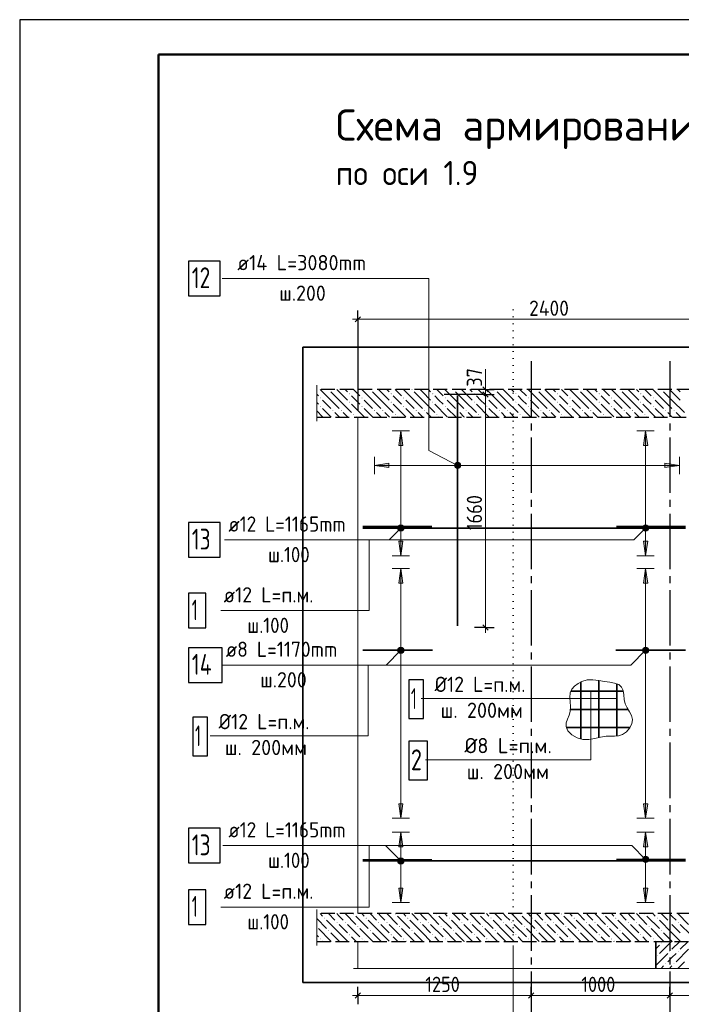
# Model space of a CAD drawing. Header units: millimetres. Extents: x 0 to 50400, y 0 to 35640.
# Tile 2 of 13: x 0 to 11451, y 18604 to 35640. Entities that reach past the tile are written whole.
import ezdxf

# ---------------------------------------------------------------- set-up
doc = ezdxf.new("R2010")
doc.units = ezdxf.units.MM
for name, pattern in [('______2', [324, 240, -84]), ('______5', [1320, 960, -120, 120, -120]), ('______9', [120, 0, -120])]:
    doc.linetypes.add(name, pattern=pattern)
for name, color, linetype, lineweight in [('Standard', 7, 'Continuous', 25), ('ЖБ Перекрытие верхний уровень', 7, 'Continuous', 35), ('ЖБ Стена верхний уровень', 7, 'Continuous', 35), ('Заголовок чертежа', 7, 'Continuous', 25), ('Общий02', 7, 'Continuous', 18), ('Позиционная метка линия выноска', 7, 'Continuous', 13), ('Позиционная метка номер позиции', 7, 'Continuous', 13), ('Размерная линия_ общее', 7, 'Continuous', 13), ('Сечения символ', 7, 'Continuous', 25)]:
    doc.layers.add(name, color=color, linetype=linetype, lineweight=lineweight)
for name, color, linetype, true_color in [('Оси', 7, '______5', 0x656565), ('Стена обрамление Г-обр.', 7, 'Continuous', 0xa0a0a0), ('Стена обрамление П-обр.', 7, 'Continuous', 0xa0a0a0), ('Стена фоновая арматура Х1', 7, '______2', 0xa0a0a0)]:
    doc.layers.add(name, color=color, linetype=linetype, true_color=true_color)
doc.layers.add('Размерная выноска', color=7, linetype='Continuous')
doc.styles.add('ISOCPEUR', font='txt')

msp = doc.modelspace()

# ---------------------------------------------------------------- hatches: boundary and pattern name
at = {"layer": 'ЖБ Перекрытие верхний уровень', "linetype": 'Continuous', "lineweight": 18, "transparency": 33554687}
for points in [[(5342, 29239), (5346, 29244), (5352, 29244), (5357, 29239), (5349, 29231)], [(5702, 29167), (5709, 29175), (5717, 29167), (5709, 29159)], [(6062, 29239), (6066, 29244), (6072, 29244), (6077, 29239), (6069, 29231)], [(6422, 29167), (6429, 29175), (6437, 29167), (6429, 29159)], [(6782, 29239), (6786, 29244), (6792, 29244), (6797, 29239), (6789, 29231)], [(7142, 29167), (7149, 29175), (7157, 29167), (7149, 29159)], [(7502, 29239), (7506, 29244), (7512, 29244), (7517, 29239), (7509, 29231)], [(7862, 29167), (7869, 29175), (7877, 29167), (7869, 29159)], [(8222, 29239), (8226, 29244), (8232, 29244), (8237, 29239), (8229, 29231)], [(8582, 29167), (8589, 29175), (8597, 29167), (8589, 29159)], [(8942, 29239), (8946, 29244), (8952, 29244), (8957, 29239), (8949, 29231)], [(9302, 29167), (9309, 29175), (9317, 29167), (9309, 29159)], [(9662, 29239), (9666, 29244), (9672, 29244), (9677, 29239), (9669, 29231)], [(10022, 29167), (10029, 29175), (10037, 29167), (10029, 29159)], [(10382, 29239), (10386, 29244), (10392, 29244), (10397, 29239), (10389, 29231)], [(10742, 29167), (10749, 29175), (10757, 29167), (10749, 29159)], [(11102, 29239), (11106, 29244), (11112, 29244), (11117, 29239), (11109, 29231)], [(5198, 29095), (5205, 29103), (5213, 29095), (5205, 29087)], [(5702, 29023), (5709, 29031), (5717, 29023), (5709, 29015)], [(5918, 29095), (5925, 29103), (5933, 29095), (5925, 29087)], [(6422, 29023), (6429, 29031), (6437, 29023), (6429, 29015)], [(6638, 29095), (6645, 29103), (6653, 29095), (6645, 29087)], [(7142, 29023), (7149, 29031), (7157, 29023), (7149, 29015)], [(7358, 29095), (7365, 29103), (7373, 29095), (7365, 29087)], [(7862, 29023), (7869, 29031), (7877, 29023), (7869, 29015)], [(8078, 29095), (8085, 29103), (8093, 29095), (8085, 29087)], [(8582, 29023), (8589, 29031), (8597, 29023), (8589, 29015)], [(8798, 29095), (8805, 29103), (8813, 29095), (8805, 29087)], [(9302, 29023), (9309, 29031), (9317, 29023), (9309, 29015)], [(9518, 29095), (9525, 29103), (9533, 29095), (9525, 29087)], [(10022, 29023), (10029, 29031), (10037, 29023), (10029, 29015)], [(10238, 29095), (10245, 29103), (10253, 29095), (10245, 29087)], [(10742, 29023), (10749, 29031), (10757, 29023), (10749, 29015)], [(10958, 29095), (10965, 29103), (10973, 29095), (10965, 29087)], [(5198, 28951), (5205, 28959), (5213, 28951), (5205, 28943)], [(5414, 28879), (5421, 28887), (5429, 28879), (5421, 28871)], [(5558, 28879), (5565, 28887), (5573, 28879), (5565, 28871)], [(5774, 28807), (5781, 28815), (5789, 28807), (5781, 28799)], [(5918, 28951), (5925, 28959), (5933, 28951), (5925, 28943)], [(6134, 28879), (6141, 28887), (6149, 28879), (6141, 28871)], [(6278, 28879), (6285, 28887), (6293, 28879), (6285, 28871)], [(6494, 28807), (6501, 28815), (6509, 28807), (6501, 28799)], [(6638, 28951), (6645, 28959), (6653, 28951), (6645, 28943)], [(6854, 28879), (6861, 28887), (6869, 28879), (6861, 28871)], [(6998, 28879), (7005, 28887), (7013, 28879), (7005, 28871)], [(7214, 28807), (7221, 28815), (7229, 28807), (7221, 28799)], [(7358, 28951), (7365, 28959), (7373, 28951), (7365, 28943)], [(7574, 28879), (7581, 28887), (7589, 28879), (7581, 28871)], [(7718, 28879), (7725, 28887), (7733, 28879), (7725, 28871)], [(7934, 28807), (7941, 28815), (7949, 28807), (7941, 28799)], [(8078, 28951), (8085, 28959), (8093, 28951), (8085, 28943)], [(8294, 28879), (8301, 28887), (8309, 28879), (8301, 28871)], [(8438, 28879), (8445, 28887), (8453, 28879), (8445, 28871)], [(8654, 28807), (8661, 28815), (8669, 28807), (8661, 28799)], [(8798, 28951), (8805, 28959), (8813, 28951), (8805, 28943)], [(9014, 28879), (9021, 28887), (9029, 28879), (9021, 28871)], [(9158, 28879), (9165, 28887), (9173, 28879), (9165, 28871)], [(9374, 28807), (9381, 28815), (9389, 28807), (9381, 28799)], [(9518, 28951), (9525, 28959), (9533, 28951), (9525, 28943)], [(9734, 28879), (9741, 28887), (9749, 28879), (9741, 28871)], [(9878, 28879), (9885, 28887), (9893, 28879), (9885, 28871)], [(10094, 28807), (10101, 28815), (10109, 28807), (10101, 28799)], [(10238, 28951), (10245, 28959), (10253, 28951), (10245, 28943)], [(10454, 28879), (10461, 28887), (10469, 28879), (10461, 28871)], [(10598, 28879), (10605, 28887), (10613, 28879), (10605, 28871)], [(10814, 28807), (10821, 28815), (10829, 28807), (10821, 28799)], [(10958, 28951), (10965, 28959), (10973, 28951), (10965, 28943)], [(11174, 28879), (11181, 28887), (11189, 28879), (11181, 28871)], [(11318, 28879), (11325, 28887), (11333, 28879), (11325, 28871)], [(5774, 20167), (5778, 20172), (5784, 20172), (5789, 20167), (5781, 20159)], [(6494, 20167), (6498, 20172), (6504, 20172), (6509, 20167), (6501, 20159)], [(7214, 20167), (7218, 20172), (7224, 20172), (7229, 20167), (7221, 20159)], [(7934, 20167), (7938, 20172), (7944, 20172), (7949, 20167), (7941, 20159)], [(8654, 20167), (8658, 20172), (8664, 20172), (8669, 20167), (8661, 20159)], [(9374, 20167), (9378, 20172), (9384, 20172), (9389, 20167), (9381, 20159)], [(10094, 20167), (10098, 20172), (10104, 20172), (10109, 20167), (10101, 20159)], [(10814, 20167), (10818, 20172), (10824, 20172), (10829, 20167), (10821, 20159)], [(5270, 20095), (5277, 20103), (5285, 20095), (5277, 20087)], [(5486, 20023), (5493, 20031), (5501, 20023), (5493, 20015)], [(5630, 20023), (5637, 20031), (5645, 20023), (5637, 20015)], [(5846, 19951), (5853, 19959), (5861, 19951), (5853, 19943)], [(5990, 20095), (5997, 20103), (6005, 20095), (5997, 20087)], [(6206, 20023), (6213, 20031), (6221, 20023), (6213, 20015)], [(6350, 20023), (6357, 20031), (6365, 20023), (6357, 20015)], [(6566, 19951), (6573, 19959), (6581, 19951), (6573, 19943)], [(6710, 20095), (6717, 20103), (6725, 20095), (6717, 20087)], [(6926, 20023), (6933, 20031), (6941, 20023), (6933, 20015)], [(7070, 20023), (7077, 20031), (7085, 20023), (7077, 20015)], [(7286, 19951), (7293, 19959), (7301, 19951), (7293, 19943)], [(7430, 20095), (7437, 20103), (7445, 20095), (7437, 20087)], [(7646, 20023), (7653, 20031), (7661, 20023), (7653, 20015)], [(7790, 20023), (7797, 20031), (7805, 20023), (7797, 20015)], [(8006, 19951), (8013, 19959), (8021, 19951), (8013, 19943)], [(8150, 20095), (8157, 20103), (8165, 20095), (8157, 20087)], [(8366, 20023), (8373, 20031), (8381, 20023), (8373, 20015)], [(8510, 20023), (8517, 20031), (8525, 20023), (8517, 20015)], [(8726, 19951), (8733, 19959), (8741, 19951), (8733, 19943)], [(8870, 20095), (8877, 20103), (8885, 20095), (8877, 20087)], [(9086, 20023), (9093, 20031), (9101, 20023), (9093, 20015)], [(9230, 20023), (9237, 20031), (9245, 20023), (9237, 20015)], [(9446, 19951), (9453, 19959), (9461, 19951), (9453, 19943)], [(9590, 20095), (9597, 20103), (9605, 20095), (9597, 20087)], [(9806, 20023), (9813, 20031), (9821, 20023), (9813, 20015)], [(9950, 20023), (9957, 20031), (9965, 20023), (9957, 20015)], [(10166, 19951), (10173, 19959), (10181, 19951), (10173, 19943)], [(10310, 20095), (10317, 20103), (10325, 20095), (10317, 20087)], [(10526, 20023), (10533, 20031), (10541, 20023), (10533, 20015)], [(10670, 20023), (10677, 20031), (10685, 20023), (10677, 20015)], [(10886, 19951), (10893, 19959), (10901, 19951), (10893, 19943)], [(11030, 20095), (11037, 20103), (11045, 20095), (11037, 20087)], [(11246, 20023), (11253, 20031), (11261, 20023), (11253, 20015)], [(11390, 20023), (11397, 20031), (11405, 20023), (11397, 20015)], [(5342, 19879), (5349, 19887), (5357, 19879), (5349, 19871)], [(5702, 19807), (5709, 19815), (5717, 19807), (5709, 19799)], [(6062, 19879), (6069, 19887), (6077, 19879), (6069, 19871)], [(6422, 19807), (6429, 19815), (6437, 19807), (6429, 19799)], [(6782, 19879), (6789, 19887), (6797, 19879), (6789, 19871)], [(7142, 19807), (7149, 19815), (7157, 19807), (7149, 19799)], [(7502, 19879), (7509, 19887), (7517, 19879), (7509, 19871)], [(7862, 19807), (7869, 19815), (7877, 19807), (7869, 19799)], [(8222, 19879), (8229, 19887), (8237, 19879), (8229, 19871)], [(8582, 19807), (8589, 19815), (8597, 19807), (8589, 19799)], [(8942, 19879), (8949, 19887), (8957, 19879), (8949, 19871)], [(9302, 19807), (9309, 19815), (9317, 19807), (9309, 19799)], [(9662, 19879), (9669, 19887), (9677, 19879), (9669, 19871)], [(10022, 19807), (10029, 19815), (10037, 19807), (10029, 19799)], [(10382, 19879), (10389, 19887), (10397, 19879), (10389, 19871)], [(10742, 19807), (10749, 19815), (10757, 19807), (10749, 19799)], [(11102, 19879), (11109, 19887), (11117, 19879), (11109, 19871)], [(5198, 19735), (5205, 19743), (5213, 19735), (5205, 19727)], [(5918, 19735), (5925, 19743), (5933, 19735), (5925, 19727)], [(6638, 19735), (6645, 19743), (6653, 19735), (6645, 19727)], [(7358, 19735), (7365, 19743), (7373, 19735), (7365, 19727)], [(8078, 19735), (8085, 19743), (8093, 19735), (8085, 19727)], [(8798, 19735), (8805, 19743), (8813, 19735), (8805, 19727)], [(9518, 19735), (9525, 19743), (9533, 19735), (9525, 19727)], [(10238, 19735), (10245, 19743), (10253, 19735), (10245, 19727)], [(10958, 19735), (10965, 19743), (10973, 19735), (10965, 19727)]]:
    msp.add_hatch(color=7, dxfattribs=at).paths.add_polyline_path(points, flags=16)
at = {"layer": 'ЖБ Стена верхний уровень', "linetype": 'Continuous', "lineweight": 18, "transparency": 33554687}
for points in [[(11103, 19663), (11109, 19669), (11115, 19663), (11109, 19657)], [(11031, 19447), (11037, 19453), (11043, 19447), (11037, 19441)], [(11247, 19519), (11253, 19525), (11259, 19519), (11253, 19513)], [(11391, 19519), (11397, 19525), (11403, 19519), (11397, 19513)], [(11175, 19303), (11181, 19309), (11187, 19303), (11181, 19297)], [(11319, 19303), (11325, 19309), (11331, 19303), (11325, 19297)]]:
    msp.add_hatch(color=7, dxfattribs=at).paths.add_polyline_path(points, flags=16)
at = {"layer": 'Общий02', "linetype": 'Continuous', "lineweight": 13, "transparency": 33554687}
for points in [[(6561, 28272), (6597, 28524), (6633, 28272)], [(10797, 28272), (10833, 28524), (10869, 28272)], [(11167, 27965), (11419, 27929), (11167, 27893)], [(6561, 25891), (6597, 26143), (6633, 25891)], [(10797, 25891), (10833, 26143), (10869, 25891)], [(6561, 21331), (6597, 21583), (6633, 21331)], [(10797, 21331), (10833, 21583), (10869, 21331)]]:
    msp.add_hatch(color=7, dxfattribs=at).paths.add_polyline_path(points, flags=16)
for points in [[(6391, 27965), (6139, 27929), (6391, 27893)], [(6561, 26616), (6597, 26364), (6633, 26616)], [(10797, 26616), (10833, 26364), (10869, 26616)], [(6561, 22075), (6597, 21823), (6633, 22075)], [(10797, 22075), (10833, 21823), (10869, 22075)], [(6561, 20616), (6597, 20364), (6633, 20616)], [(10797, 20616), (10833, 20364), (10869, 20616)]]:
    msp.add_hatch(color=7, dxfattribs=at).paths.add_polyline_path(points)
at = {"layer": 'Позиционная метка линия выноска', "linetype": 'Continuous', "lineweight": 13, "transparency": 33554687}
for points in [[(7534, 27900), (7550, 27974), (7525, 27926)], [(7525, 27926), (7550, 27974), (7531, 27954)], [(7554, 27881), (7577, 27982), (7534, 27900)], [(7534, 27900), (7577, 27982), (7550, 27974)], [(7554, 27881), (7604, 27977), (7577, 27982)], [(7581, 27875), (7604, 27977), (7554, 27881)], [(7581, 27875), (7624, 27957), (7604, 27977)], [(7608, 27883), (7624, 27957), (7581, 27875)], [(7608, 27883), (7633, 27931), (7624, 27957)], [(7633, 27931), (7608, 27883), (7627, 27904)], [(6635, 26806), (6559, 26882), (6545, 26857)], [(6635, 26806), (6545, 26857), (6611, 26792)], [(6611, 26792), (6545, 26857), (6545, 26830)], [(6611, 26792), (6545, 26830), (6583, 26792)], [(6583, 26792), (6545, 26830), (6559, 26806)], [(6649, 26830), (6583, 26896), (6559, 26882)], [(6649, 26830), (6559, 26882), (6635, 26806)], [(6649, 26857), (6611, 26896), (6583, 26896)], [(6649, 26857), (6583, 26896), (6649, 26830)], [(6611, 26896), (6649, 26857), (6635, 26882)], [(10871, 26806), (10795, 26882), (10781, 26857)], [(10871, 26806), (10781, 26857), (10847, 26792)], [(10847, 26792), (10781, 26857), (10781, 26830)], [(10847, 26792), (10781, 26830), (10819, 26792)], [(10819, 26792), (10781, 26830), (10795, 26806)], [(10885, 26830), (10819, 26896), (10795, 26882)], [(10885, 26830), (10795, 26882), (10871, 26806)], [(10885, 26857), (10847, 26896), (10819, 26896)], [(10885, 26857), (10819, 26896), (10885, 26830)], [(10847, 26896), (10885, 26857), (10871, 26882)], [(6635, 24690), (6559, 24767), (6545, 24742)], [(6635, 24690), (6545, 24742), (6611, 24677)], [(6611, 24677), (6545, 24742), (6545, 24715)], [(6611, 24677), (6545, 24715), (6583, 24677)], [(6583, 24677), (6545, 24715), (6559, 24690)], [(6649, 24715), (6583, 24781), (6559, 24767)], [(6649, 24715), (6559, 24767), (6635, 24690)], [(6649, 24742), (6611, 24781), (6583, 24781)], [(6649, 24742), (6583, 24781), (6649, 24715)], [(6611, 24781), (6649, 24742), (6635, 24767)], [(10871, 24690), (10795, 24767), (10781, 24742)], [(10871, 24690), (10781, 24742), (10847, 24677)], [(10847, 24677), (10781, 24742), (10781, 24715)], [(10847, 24677), (10781, 24715), (10819, 24677)], [(10819, 24677), (10781, 24715), (10795, 24690)], [(10885, 24715), (10819, 24781), (10795, 24767)], [(10885, 24715), (10795, 24767), (10871, 24690)], [(10885, 24742), (10847, 24781), (10819, 24781)], [(10885, 24742), (10819, 24781), (10885, 24715)], [(10847, 24781), (10885, 24742), (10871, 24767)], [(6559, 21045), (6611, 21136), (6545, 21070)], [(6545, 21070), (6611, 21136), (6583, 21136)], [(6545, 21070), (6583, 21136), (6545, 21097)], [(6545, 21097), (6583, 21136), (6559, 21122)], [(6559, 21045), (6635, 21122), (6611, 21136)], [(10795, 21074), (10847, 21164), (10781, 21099)], [(10781, 21099), (10847, 21164), (10819, 21164)], [(10781, 21099), (10819, 21164), (10781, 21126)], [(10781, 21126), (10819, 21164), (10795, 21151)], [(10795, 21074), (10871, 21151), (10847, 21164)], [(10819, 21061), (10871, 21151), (10795, 21074)], [(10819, 21061), (10885, 21126), (10871, 21151)], [(10847, 21061), (10885, 21126), (10819, 21061)], [(10847, 21061), (10885, 21099), (10885, 21126)], [(6583, 21032), (6635, 21122), (6559, 21045)], [(6583, 21032), (6649, 21097), (6635, 21122)], [(6611, 21032), (6649, 21097), (6583, 21032)], [(6611, 21032), (6649, 21070), (6649, 21097)], [(6649, 21070), (6611, 21032), (6635, 21045)], [(10885, 21099), (10847, 21061), (10871, 21074)]]:
    msp.add_hatch(color=7, dxfattribs=at).paths.add_polyline_path(points)

# ---------------------------------------------------------------- linework, layer by layer
at = {"layer": 'Standard', "color": 7, "linetype": 'Continuous', "lineweight": 25, "transparency": 33554687}
for p, q in [((2400, 35040), (2400, 1270)), ((5806, 30411), (5896, 30501)), ((5806, 18712), (5896, 18802)), ((8806, 18712), (8896, 18802)), ((11206, 18712), (11296, 18802))]:
    msp.add_line(p, q, dxfattribs=at)
at = {"layer": 'Standard', "color": 7, "linetype": 'Continuous', "lineweight": -3, "transparency": 33554687}
for p, q in [((5851, 30456), (5851, 30606)), ((5851, 30456), (5851, 30306)), ((5851, 30456), (5851, 28884)), ((5851, 18757), (5851, 18907)), ((5851, 18757), (5851, 18607)), ((8851, 18757), (8851, 18907)), ((8851, 18757), (8851, 18607)), ((11251, 18757), (11251, 18907)), ((11251, 18757), (11251, 18607))]:
    msp.add_line(p, q, dxfattribs=at)
at = {"layer": 'Standard', "color": 7, "linetype": 'Continuous', "lineweight": 13, "transparency": 33554687}
for p, q in [((5851, 30456), (5761, 30456)), ((5851, 30456), (11611, 30456)), ((5851, 18757), (5761, 18757)), ((5851, 18757), (8851, 18757)), ((8851, 18757), (11251, 18757)), ((11251, 18757), (11611, 18757))]:
    msp.add_line(p, q, dxfattribs=at)
at = {"layer": 'Standard', "color": 7, "linetype": 'Continuous', "lineweight": 25, "transparency": 33554687}
msp.add_lwpolyline([(0, 0), (50400, 0), (50400, 35640), (0, 35640), (0, 0)], close=True, dxfattribs=at)
at = {"layer": 'Standard', "color": 7, "linetype": 'Continuous', "lineweight": 13, "transparency": 33554687}
msp.add_lwpolyline([(50400, 35640), (0, 35640), (0, 0), (50400, 0), (50400, 35640)], dxfattribs=at)
at = {"layer": 'Standard', "color": 7, "linetype": 'Continuous', "lineweight": 50, "transparency": 33554687}
msp.add_lwpolyline([(2400, 35040), (49800, 35040), (49800, 600), (2400, 600), (2400, 35040)], close=True, dxfattribs=at)
at = {"layer": 'Standard', "color": 254, "linetype": 'Continuous', "lineweight": 35, "true_color": 0xc4c4ff, "transparency": 33554687}
msp.add_lwpolyline([(4901, 18981), (12847, 18981), (12847, 29971), (4901, 29971), (4901, 18981)], dxfattribs=at)
at = {"layer": 'ЖБ Перекрытие верхний уровень', "color": 7, "linetype": '______2', "lineweight": 25, "transparency": 33554687}
for p, q in [((11611, 29244), (5141, 29244)), ((5141, 28764), (11611, 28764)), ((11611, 20172), (5141, 20172)), ((5141, 19692), (11011, 19692))]:
    msp.add_line(p, q, dxfattribs=at)
at = {"layer": 'ЖБ Перекрытие верхний уровень', "color": 9, "linetype": 'Continuous', "lineweight": 18, "true_color": 0xc7c7c7, "transparency": 33554687}
for p, q in [((5141, 29159), (5169, 29131)), ((5385, 29059), (5201, 29244)), ((5385, 29203), (5529, 29059)), ((5529, 29203), (5489, 29244)), ((5529, 29203), (5673, 29059)), ((5633, 29244), (5673, 29203)), ((5777, 29244), (5889, 29131)), ((6105, 29059), (5921, 29244)), ((6105, 29203), (6249, 29059)), ((6249, 29203), (6209, 29244)), ((6249, 29203), (6393, 29059)), ((6353, 29244), (6393, 29203)), ((6497, 29244), (6609, 29131)), ((6825, 29059), (6641, 29244)), ((6825, 29203), (6969, 29059)), ((6969, 29203), (6929, 29244)), ((6969, 29203), (7113, 29059)), ((7073, 29244), (7113, 29203)), ((7217, 29244), (7329, 29131)), ((7545, 29059), (7361, 29244)), ((7545, 29203), (7689, 29059)), ((7689, 29203), (7649, 29244)), ((7689, 29203), (7833, 29059)), ((7793, 29244), (7833, 29203)), ((7937, 29244), (8049, 29131)), ((8265, 29059), (8081, 29244)), ((8265, 29203), (8409, 29059)), ((8409, 29203), (8369, 29244)), ((8409, 29203), (8553, 29059)), ((8513, 29244), (8553, 29203)), ((8657, 29244), (8769, 29131)), ((8985, 29059), (8801, 29244)), ((8985, 29203), (9129, 29059)), ((9129, 29203), (9089, 29244)), ((9129, 29203), (9273, 29059)), ((9233, 29244), (9273, 29203)), ((9377, 29244), (9489, 29131)), ((9705, 29059), (9521, 29244)), ((9705, 29203), (9849, 29059)), ((9849, 29203), (9809, 29244)), ((9849, 29203), (9993, 29059)), ((9953, 29244), (9993, 29203)), ((10097, 29244), (10209, 29131)), ((10425, 29059), (10241, 29244)), ((10425, 29203), (10569, 29059)), ((10569, 29203), (10529, 29244)), ((10569, 29203), (10713, 29059)), ((10673, 29244), (10713, 29203)), ((10817, 29244), (10929, 29131)), ((11145, 29059), (10961, 29244)), ((11145, 29203), (11289, 29059)), ((11289, 29203), (11249, 29244)), ((11289, 29203), (11433, 29059)), ((11393, 29244), (11433, 29203)), ((5169, 28987), (5141, 29015)), ((5241, 29059), (5385, 28915)), ((5385, 29059), (5529, 28915)), ((5529, 29059), (5745, 28843)), ((5817, 29059), (5745, 29131)), ((5745, 28987), (5961, 28771)), ((5889, 28987), (5817, 29059)), ((5961, 29059), (6105, 28915)), ((6105, 29059), (6249, 28915)), ((6249, 29059), (6465, 28843)), ((6537, 29059), (6465, 29131)), ((6465, 28987), (6681, 28771)), ((6609, 28987), (6537, 29059)), ((6681, 29059), (6825, 28915)), ((6825, 29059), (6969, 28915)), ((6969, 29059), (7185, 28843)), ((7257, 29059), (7185, 29131)), ((7185, 28987), (7401, 28771)), ((7329, 28987), (7257, 29059)), ((7401, 29059), (7545, 28915)), ((7545, 29059), (7689, 28915)), ((7689, 29059), (7905, 28843)), ((7977, 29059), (7905, 29131)), ((7905, 28987), (8121, 28771)), ((8049, 28987), (7977, 29059)), ((8121, 29059), (8265, 28915)), ((8265, 29059), (8409, 28915)), ((8409, 29059), (8625, 28843)), ((8697, 29059), (8625, 29131)), ((8625, 28987), (8841, 28771)), ((8769, 28987), (8697, 29059)), ((8841, 29059), (8985, 28915)), ((8985, 29059), (9129, 28915)), ((9129, 29059), (9345, 28843)), ((9417, 29059), (9345, 29131)), ((9345, 28987), (9561, 28771)), ((9489, 28987), (9417, 29059)), ((9561, 29059), (9705, 28915)), ((9705, 29059), (9849, 28915)), ((9849, 29059), (10065, 28843)), ((10137, 29059), (10065, 29131)), ((10065, 28987), (10281, 28771)), ((10209, 28987), (10137, 29059)), ((10281, 29059), (10425, 28915)), ((10425, 29059), (10569, 28915)), ((10569, 29059), (10785, 28843)), ((10857, 29059), (10785, 29131)), ((10785, 28987), (11001, 28771)), ((10929, 28987), (10857, 29059)), ((11001, 29059), (11145, 28915)), ((11145, 29059), (11289, 28915)), ((11289, 29059), (11505, 28843)), ((5141, 28871), (5241, 28771)), ((5241, 28915), (5393, 28764)), ((5529, 28771), (5457, 28843)), ((5601, 28843), (5681, 28764)), ((5961, 28915), (6113, 28764)), ((6249, 28771), (6177, 28843)), ((6321, 28843), (6401, 28764)), ((6681, 28915), (6833, 28764)), ((6969, 28771), (6897, 28843)), ((7041, 28843), (7121, 28764)), ((7401, 28915), (7553, 28764)), ((7689, 28771), (7617, 28843)), ((7761, 28843), (7841, 28764)), ((8121, 28915), (8273, 28764)), ((8409, 28771), (8337, 28843)), ((8481, 28843), (8561, 28764)), ((8841, 28915), (8993, 28764)), ((9129, 28771), (9057, 28843)), ((9201, 28843), (9281, 28764)), ((9561, 28915), (9713, 28764)), ((9849, 28771), (9777, 28843)), ((9921, 28843), (10001, 28764)), ((10281, 28915), (10433, 28764)), ((10569, 28771), (10497, 28843)), ((10641, 28843), (10721, 28764)), ((11001, 28915), (11153, 28764)), ((11289, 28771), (11217, 28843)), ((11361, 28843), (11441, 28764)), ((5537, 28764), (5529, 28771)), ((5817, 28771), (5825, 28764)), ((6257, 28764), (6249, 28771)), ((6537, 28771), (6545, 28764)), ((6977, 28764), (6969, 28771)), ((7257, 28771), (7265, 28764)), ((7697, 28764), (7689, 28771)), ((7977, 28771), (7985, 28764)), ((8417, 28764), (8409, 28771)), ((8697, 28771), (8705, 28764)), ((9137, 28764), (9129, 28771)), ((9417, 28771), (9425, 28764)), ((9857, 28764), (9849, 28771)), ((10137, 28771), (10145, 28764)), ((10577, 28764), (10569, 28771)), ((10857, 28771), (10865, 28764)), ((11297, 28764), (11289, 28771)), ((5201, 20172), (5241, 20131)), ((5345, 20172), (5457, 20059)), ((5529, 20131), (5489, 20172)), ((5601, 20059), (5529, 20131)), ((5633, 20172), (5817, 19987)), ((5817, 20131), (6033, 19915)), ((5921, 20172), (5961, 20131)), ((6065, 20172), (6177, 20059)), ((6249, 20131), (6209, 20172)), ((6321, 20059), (6249, 20131)), ((6353, 20172), (6537, 19987)), ((6537, 20131), (6753, 19915)), ((6641, 20172), (6681, 20131)), ((6785, 20172), (6897, 20059)), ((6969, 20131), (6929, 20172)), ((7041, 20059), (6969, 20131)), ((7073, 20172), (7257, 19987)), ((7257, 20131), (7473, 19915)), ((7361, 20172), (7401, 20131)), ((7505, 20172), (7617, 20059)), ((7689, 20131), (7649, 20172)), ((7761, 20059), (7689, 20131)), ((7793, 20172), (7977, 19987)), ((7977, 20131), (8193, 19915)), ((8081, 20172), (8121, 20131)), ((8225, 20172), (8337, 20059)), ((8409, 20131), (8369, 20172)), ((8481, 20059), (8409, 20131)), ((8513, 20172), (8697, 19987)), ((8697, 20131), (8913, 19915)), ((8801, 20172), (8841, 20131)), ((8945, 20172), (9057, 20059)), ((9129, 20131), (9089, 20172)), ((9201, 20059), (9129, 20131)), ((9233, 20172), (9417, 19987)), ((9417, 20131), (9633, 19915)), ((9521, 20172), (9561, 20131)), ((9665, 20172), (9777, 20059)), ((9849, 20131), (9809, 20172)), ((9921, 20059), (9849, 20131)), ((9953, 20172), (10137, 19987)), ((10137, 20131), (10353, 19915)), ((10241, 20172), (10281, 20131)), ((10385, 20172), (10497, 20059)), ((10569, 20131), (10529, 20172)), ((10641, 20059), (10569, 20131)), ((10673, 20172), (10857, 19987)), ((10857, 20131), (11073, 19915)), ((10961, 20172), (11001, 20131)), ((11105, 20172), (11217, 20059)), ((11289, 20131), (11249, 20172)), ((11361, 20059), (11289, 20131)), ((11393, 20172), (11577, 19987)), ((5141, 20087), (5313, 19915)), ((5529, 19843), (5313, 20059)), ((5529, 19987), (5673, 19843)), ((5673, 19987), (5889, 19771)), ((6249, 19843), (6033, 20059)), ((6249, 19987), (6393, 19843)), ((6393, 19987), (6609, 19771)), ((6969, 19843), (6753, 20059)), ((6969, 19987), (7113, 19843)), ((7113, 19987), (7329, 19771)), ((7689, 19843), (7473, 20059)), ((7689, 19987), (7833, 19843)), ((7833, 19987), (8049, 19771)), ((8409, 19843), (8193, 20059)), ((8409, 19987), (8553, 19843)), ((8553, 19987), (8769, 19771)), ((9129, 19843), (8913, 20059)), ((9129, 19987), (9273, 19843)), ((9273, 19987), (9489, 19771)), ((9849, 19843), (9633, 20059)), ((9849, 19987), (9993, 19843)), ((9993, 19987), (10209, 19771)), ((10569, 19843), (10353, 20059)), ((10569, 19987), (10713, 19843)), ((10713, 19987), (10929, 19771)), ((11289, 19843), (11073, 20059)), ((11289, 19987), (11433, 19843)), ((11433, 19987), (11611, 19809)), ((5141, 19799), (5169, 19771)), ((5385, 19699), (5169, 19915)), ((5385, 19843), (5529, 19699)), ((5529, 19843), (5673, 19699)), ((5817, 19699), (5745, 19771)), ((6105, 19699), (5889, 19915)), ((6105, 19843), (6249, 19699)), ((6249, 19843), (6393, 19699)), ((6537, 19699), (6465, 19771)), ((6825, 19699), (6609, 19915)), ((6825, 19843), (6969, 19699)), ((6969, 19843), (7113, 19699)), ((7257, 19699), (7185, 19771)), ((7545, 19699), (7329, 19915)), ((7545, 19843), (7689, 19699)), ((7689, 19843), (7833, 19699)), ((7977, 19699), (7905, 19771)), ((8265, 19699), (8049, 19915)), ((8265, 19843), (8409, 19699)), ((8409, 19843), (8553, 19699)), ((8697, 19699), (8625, 19771)), ((8985, 19699), (8769, 19915)), ((8985, 19843), (9129, 19699)), ((9129, 19843), (9273, 19699)), ((9417, 19699), (9345, 19771)), ((9705, 19699), (9489, 19915)), ((9705, 19843), (9849, 19699)), ((9849, 19843), (9993, 19699)), ((10137, 19699), (10065, 19771)), ((10425, 19699), (10209, 19915)), ((10425, 19843), (10569, 19699)), ((10569, 19843), (10713, 19699)), ((10857, 19699), (10785, 19771)), ((11145, 19699), (10929, 19915)), ((11145, 19843), (11289, 19699)), ((11289, 19843), (11433, 19699)), ((5241, 19699), (5249, 19692)), ((5385, 19699), (5393, 19692)), ((5529, 19699), (5537, 19692)), ((5825, 19692), (5817, 19699)), ((5961, 19699), (5969, 19692)), ((6105, 19699), (6113, 19692)), ((6249, 19699), (6257, 19692)), ((6545, 19692), (6537, 19699)), ((6681, 19699), (6689, 19692)), ((6825, 19699), (6833, 19692)), ((6969, 19699), (6977, 19692)), ((7265, 19692), (7257, 19699)), ((7401, 19699), (7409, 19692)), ((7545, 19699), (7553, 19692)), ((7689, 19699), (7697, 19692)), ((7985, 19692), (7977, 19699)), ((8121, 19699), (8129, 19692)), ((8265, 19699), (8273, 19692)), ((8409, 19699), (8417, 19692)), ((8705, 19692), (8697, 19699)), ((8841, 19699), (8849, 19692)), ((8985, 19699), (8993, 19692)), ((9129, 19699), (9137, 19692)), ((9425, 19692), (9417, 19699)), ((9561, 19699), (9569, 19692)), ((9705, 19699), (9713, 19692)), ((9849, 19699), (9857, 19692)), ((10145, 19692), (10137, 19699)), ((10281, 19699), (10289, 19692)), ((10425, 19699), (10433, 19692)), ((10569, 19699), (10577, 19692)), ((10865, 19692), (10857, 19699)), ((11001, 19699), (11009, 19692)), ((11145, 19699), (11153, 19692)), ((11289, 19699), (11297, 19692))]:
    msp.add_line(p, q, dxfattribs=at)
at = {"layer": 'ЖБ Стена верхний уровень', "color": 7, "linetype": 'Continuous', "lineweight": 18, "transparency": 33554687}
for p, q in [((5851, 20172), (5851, 28764)), ((5851, 19692), (5851, 19221))]:
    msp.add_line(p, q, dxfattribs=at)
at = {"layer": 'ЖБ Стена верхний уровень', "color": 7, "linetype": 'Continuous', "lineweight": 35, "transparency": 33554687}
msp.add_line((11011, 19692), (11011, 19221), dxfattribs=at)
at = {"layer": 'ЖБ Стена верхний уровень', "color": 253, "linetype": '______2', "lineweight": -3, "true_color": 0xababab, "transparency": 33554687}
msp.add_line((11011, 19692), (11611, 19692), dxfattribs=at)
at = {"layer": 'ЖБ Стена верхний уровень', "color": 251, "linetype": 'Continuous', "lineweight": 18, "true_color": 0x494949, "transparency": 33554687}
for p, q in [((11073, 19627), (11011, 19564)), ((11282, 19692), (11073, 19483)), ((11426, 19692), (11289, 19555)), ((11570, 19692), (11433, 19555)), ((11217, 19483), (11011, 19276)), ((11289, 19411), (11361, 19483)), ((11577, 19555), (11361, 19339)), ((11145, 19267), (11100, 19221)), ((11217, 19339), (11289, 19411)), ((11289, 19267), (11244, 19221)), ((11388, 19221), (11505, 19339))]:
    msp.add_line(p, q, dxfattribs=at)
at = {"layer": 'Общий02', "color": 251, "linetype": 'Continuous', "lineweight": 13, "true_color": 0x494949, "transparency": 33554687}
for p, q in [((6747, 28524), (6447, 28524)), ((6561, 28272), (6597, 28524)), ((6597, 28524), (6597, 26364)), ((6597, 28524), (6597, 28524)), ((6597, 28524), (6597, 28524)), ((6597, 28524), (6597, 28524)), ((6597, 28524), (6633, 28272)), ((10983, 28524), (10683, 28524)), ((10797, 28272), (10833, 28524)), ((10833, 28524), (10833, 26364)), ((10833, 28524), (10833, 28524)), ((10833, 28524), (10833, 28524)), ((10833, 28524), (10833, 28524)), ((10833, 28524), (10869, 28272)), ((6633, 28272), (6561, 28272)), ((6597, 28272), (6597, 28254)), ((10869, 28272), (10797, 28272)), ((10833, 28272), (10833, 28254)), ((6139, 27779), (6139, 28079)), ((6391, 27965), (6139, 27929)), ((6391, 27893), (6391, 27965)), ((11167, 27893), (11167, 27965)), ((11167, 27965), (11419, 27929)), ((11419, 27779), (11419, 28079)), ((11419, 27929), (6139, 27929)), ((6139, 27929), (6139, 27929)), ((6139, 27929), (6139, 27929)), ((6139, 27929), (6139, 27929)), ((6139, 27929), (6391, 27893)), ((6391, 27929), (6409, 27929)), ((11167, 27929), (11149, 27929)), ((11419, 27929), (11167, 27893)), ((11419, 27929), (11419, 27929)), ((11419, 27929), (11419, 27929)), ((11419, 27929), (11419, 27929)), ((6633, 26616), (6561, 26616)), ((6561, 26616), (6597, 26364)), ((6597, 26616), (6597, 26634)), ((6597, 26364), (6633, 26616)), ((10869, 26616), (10797, 26616)), ((10797, 26616), (10833, 26364)), ((10833, 26616), (10833, 26634)), ((10833, 26364), (10869, 26616)), ((6747, 26364), (6447, 26364)), ((6597, 26364), (6597, 26364)), ((6597, 26364), (6597, 26364)), ((6597, 26364), (6597, 26364)), ((10983, 26364), (10683, 26364)), ((10833, 26364), (10833, 26364)), ((10833, 26364), (10833, 26364)), ((10833, 26364), (10833, 26364)), ((6747, 26143), (6447, 26143)), ((6561, 25891), (6597, 26143)), ((6597, 26143), (6597, 21823)), ((6597, 26143), (6597, 26143)), ((6597, 26143), (6597, 26143)), ((6597, 26143), (6597, 26143)), ((6597, 26143), (6633, 25891)), ((10983, 26143), (10683, 26143)), ((10797, 25891), (10833, 26143)), ((10833, 26143), (10833, 21823)), ((10833, 26143), (10833, 26143)), ((10833, 26143), (10833, 26143)), ((10833, 26143), (10833, 26143)), ((10833, 26143), (10869, 25891)), ((6633, 25891), (6561, 25891)), ((6597, 25891), (6597, 25873)), ((10869, 25891), (10797, 25891)), ((10833, 25891), (10833, 25873)), ((6633, 22075), (6561, 22075)), ((6561, 22075), (6597, 21823)), ((6597, 22075), (6597, 22093)), ((6597, 21823), (6633, 22075)), ((10869, 22075), (10797, 22075)), ((10797, 22075), (10833, 21823)), ((10833, 22075), (10833, 22093)), ((10833, 21823), (10869, 22075)), ((6747, 21823), (6447, 21823)), ((6597, 21823), (6597, 21823)), ((6597, 21823), (6597, 21823)), ((6597, 21823), (6597, 21823)), ((10983, 21823), (10683, 21823)), ((10833, 21823), (10833, 21823)), ((10833, 21823), (10833, 21823)), ((10833, 21823), (10833, 21823)), ((6747, 21583), (6447, 21583)), ((6561, 21331), (6597, 21583)), ((6597, 21583), (6597, 20364)), ((6597, 21583), (6597, 21583)), ((6597, 21583), (6597, 21583)), ((6597, 21583), (6597, 21583)), ((6597, 21583), (6633, 21331)), ((10983, 21583), (10683, 21583)), ((10797, 21331), (10833, 21583)), ((10833, 21583), (10833, 20364)), ((10833, 21583), (10833, 21583)), ((10833, 21583), (10833, 21583)), ((10833, 21583), (10833, 21583)), ((10833, 21583), (10869, 21331)), ((6633, 21331), (6561, 21331)), ((6597, 21331), (6597, 21313)), ((10869, 21331), (10797, 21331)), ((10833, 21331), (10833, 21313)), ((6633, 20616), (6561, 20616)), ((6561, 20616), (6597, 20364)), ((6597, 20616), (6597, 20634)), ((6597, 20364), (6633, 20616)), ((10869, 20616), (10797, 20616)), ((10797, 20616), (10833, 20364)), ((10833, 20616), (10833, 20634)), ((10833, 20364), (10869, 20616)), ((6747, 20364), (6447, 20364)), ((6597, 20364), (6597, 20364)), ((6597, 20364), (6597, 20364)), ((6597, 20364), (6597, 20364)), ((10983, 20364), (10683, 20364)), ((10833, 20364), (10833, 20364)), ((10833, 20364), (10833, 20364)), ((10833, 20364), (10833, 20364))]:
    msp.add_line(p, q, dxfattribs=at)
at = {"layer": 'Оси', "color": 8, "linetype": '______5', "lineweight": -3, "transparency": 33554687}
for p, q in [((8851, 29731), (8851, 17714)), ((11251, 29731), (11251, 17714))]:
    msp.add_line(p, q, dxfattribs=at)
at = {"layer": 'Позиционная метка линия выноска', "color": 7, "linetype": 'Continuous', "lineweight": 13, "transparency": 33554687}
for p, q in [((7531, 27954), (7531, 27954)), ((7604, 27977), (7604, 27977)), ((7554, 27881), (7554, 27881)), ((7627, 27904), (7627, 27904)), ((6597, 26844), (6393, 26640)), ((6559, 26882), (6559, 26882)), ((6559, 26806), (6559, 26806)), ((6635, 26882), (6635, 26882)), ((6635, 26806), (6635, 26806)), ((10795, 26882), (10795, 26882)), ((10795, 26806), (10795, 26806)), ((10871, 26882), (10871, 26882)), ((10871, 26806), (10871, 26806)), ((6597, 24729), (6343, 24474)), ((6559, 24767), (6559, 24767)), ((6635, 24767), (6635, 24767)), ((10795, 24767), (10795, 24767)), ((10871, 24767), (10871, 24767)), ((6559, 24690), (6559, 24690)), ((6635, 24690), (6635, 24690)), ((10795, 24690), (10795, 24690)), ((10871, 24690), (10871, 24690)), ((6597, 21084), (6331, 21350)), ((10795, 21151), (10795, 21151)), ((10871, 21151), (10871, 21151)), ((6559, 21122), (6559, 21122)), ((6559, 21045), (6559, 21045)), ((6635, 21122), (6635, 21122)), ((6635, 21045), (6635, 21045)), ((10795, 21074), (10795, 21074)), ((10871, 21074), (10871, 21074))]:
    msp.add_line(p, q, dxfattribs=at)
for points in [[(7579, 27929), (7083, 28187), (7083, 31163), (3507, 31163)], [(10833, 26844), (10629, 26640), (3543, 26640)], [(6050, 26640), (6050, 25416), (3482, 25416)], [(10833, 24729), (10579, 24474), (3507, 24474)], [(6033, 24474), (6033, 23250), (3294, 23250)], [(6050, 21350), (6050, 20287), (3482, 20287)], [(10833, 21112), (10596, 21350), (3518, 21350)]]:
    msp.add_lwpolyline(points, dxfattribs=at)
for centre in [(7579, 27929), (6597, 26844), (10833, 26844), (6597, 24729), (10833, 24729), (6597, 21084), (10833, 21112)]:
    msp.add_circle(centre, 54, dxfattribs=at)
at = {"layer": 'Позиционная метка номер позиции', "color": 7, "linetype": 'Continuous', "lineweight": 35, "transparency": 33554687}
for p, q in [((10024, 24208), (10024, 23221)), ((9711, 24183), (9711, 23196)), ((10337, 24151), (10337, 23247)), ((9540, 24019), (10446, 24019)), ((9534, 23706), (10528, 23706)), ((9459, 23393), (10565, 23393))]:
    msp.add_line(p, q, dxfattribs=at)
at = {"layer": 'Позиционная метка номер позиции', "color": 7, "linetype": 'Continuous', "lineweight": 25, "transparency": 33554687}
for points in [[(6735, 23546), (6987, 23546), (6987, 24218), (6735, 24218), (6735, 23546)], [(2999, 22902), (3251, 22902), (3251, 23574), (2999, 23574), (2999, 22902)], [(6735, 22486), (7059, 22486), (7059, 23158), (6735, 23158), (6735, 22486)]]:
    msp.add_lwpolyline(points, dxfattribs=at)
at = {"layer": 'Позиционная метка номер позиции', "color": 7, "linetype": '______2', "lineweight": 13, "transparency": 33554687}
msp.add_lwpolyline([(10123, 24191), (10022, 24209), (9922, 24219), (9824, 24216), (9729, 24191), (9663, 24156), (9605, 24110), (9559, 24054), (9530, 23992), (9520, 23915), (9526, 23836), (9534, 23754), (9530, 23672), (9510, 23604), (9483, 23538), (9461, 23473), (9456, 23411), (9488, 23333), (9557, 23267), (9648, 23217), (9747, 23188), (9852, 23186), (9952, 23204), (10051, 23227), (10150, 23244), (10222, 23245), (10293, 23245), (10364, 23250), (10431, 23270), (10500, 23316), (10557, 23381), (10594, 23456), (10604, 23533), (10587, 23601), (10553, 23666), (10513, 23732), (10481, 23802), (10464, 23880), (10454, 23959), (10443, 24032), (10417, 24092), (10367, 24136), (10297, 24163), (10213, 24180), (10123, 24191)], dxfattribs=at)
at = {"layer": 'Позиционная метка номер позиции', "color": 7, "linetype": 'Continuous', "lineweight": 13, "transparency": 33554687}
for points in [[(6951, 23894), (8663, 23894), (10337, 23894)], [(7023, 22834), (9883, 22834), (9883, 24019)]]:
    msp.add_lwpolyline(points, dxfattribs=at)
at = {"layer": 'Размерная выноска', "color": 7, "linetype": 'Continuous', "lineweight": 13, "transparency": 33554687}
for p, q in [((8062, 29244), (8062, 29594)), ((5141, 28692), (5141, 29316)), ((5141, 19620), (5141, 20244)), ((11083, 19221), (5779, 19221)), ((10939, 19221), (11683, 19221))]:
    msp.add_line(p, q, dxfattribs=at)
at = {"layer": 'Размерная линия_ общее', "color": 7, "linetype": 'Continuous', "lineweight": 13, "transparency": 33554687}
for p, q in [((8062, 29244), (8062, 29334)), ((8062, 29155), (8062, 29244)), ((8062, 25123), (8062, 25033))]:
    msp.add_line(p, q, dxfattribs=at)
at = {"layer": 'Размерная линия_ общее', "color": 7, "linetype": 'Continuous', "lineweight": -3, "transparency": 33554687}
for p, q in [((8062, 29244), (7912, 29244)), ((8062, 29155), (7912, 29155)), ((8062, 29244), (8212, 29244)), ((8062, 29155), (8212, 29155)), ((8062, 25123), (7869, 25123)), ((8062, 25123), (7912, 25123)), ((8062, 25123), (8212, 25123))]:
    msp.add_line(p, q, dxfattribs=at)
at = {"layer": 'Размерная линия_ общее', "color": 7, "linetype": 'Continuous', "lineweight": 25, "transparency": 33554687}
for p, q in [((8107, 29199), (8017, 29289)), ((8107, 29110), (8017, 29200)), ((8107, 25078), (8017, 25168))]:
    msp.add_line(p, q, dxfattribs=at)
at = {"layer": 'Размерная линия_ общее', "color": 7, "linetype": 'Continuous', "lineweight": -3, "transparency": 33554687}
for points in [[(8062, 29155), (8041, 29155), (8041, 29155), (7346, 29155)], [(8062, 29244), (8041, 29244), (8041, 29244), (8032, 29244)]]:
    msp.add_lwpolyline(points, dxfattribs=at)
at = {"layer": 'Размерная линия_ общее', "color": 7, "linetype": 'Continuous', "lineweight": 13, "transparency": 33554687}
msp.add_lwpolyline([(8062, 25123), (8062, 26687), (8062, 26687), (8062, 29155)], dxfattribs=at)
at = {"layer": 'Сечения символ', "color": 7, "linetype": '______9', "lineweight": 13, "transparency": 33554687}
msp.add_line((8538, 30617), (8538, 19619), dxfattribs=at)
at = {"layer": 'Сечения символ', "color": 7, "linetype": 'Continuous', "lineweight": 13, "transparency": 33554687}
msp.add_lwpolyline([(8538, 19619), (8538, 17758), (7830, 17758)], dxfattribs=at)
at = {"layer": 'Стена обрамление Г-обр.', "color": 7, "linetype": 'Continuous', "lineweight": 35, "transparency": 33554687}
msp.add_line((7579, 25152), (7579, 29138), dxfattribs=at)
at = {"layer": 'Стена обрамление Г-обр.', "color": 7, "linetype": 'Continuous', "lineweight": 25, "transparency": 33554687}
msp.add_lwpolyline([(2919, 30863), (3471, 30863), (3471, 31463), (2919, 31463), (2919, 30863)], dxfattribs=at)
at = {"layer": 'Стена обрамление П-обр.', "color": 7, "linetype": 'Continuous', "lineweight": 35, "transparency": 33554687}
for p, q in [((5937, 26872), (7133, 26872)), ((11525, 26872), (10329, 26872)), ((5937, 24729), (7142, 24729)), ((11525, 24729), (10320, 24729)), ((5937, 21103), (7133, 21103)), ((11525, 21112), (10329, 21112))]:
    msp.add_line(p, q, dxfattribs=at)
at = {"layer": 'Стена обрамление П-обр.', "color": 7, "linetype": 'Continuous', "lineweight": 25, "transparency": 33554687}
for points in [[(2919, 26340), (3471, 26340), (3471, 26940), (2919, 26940), (2919, 26340)], [(2919, 24174), (3507, 24174), (3507, 24774), (2919, 24774), (2919, 24174)], [(2919, 21050), (3471, 21050), (3471, 21650), (2919, 21650), (2919, 21050)]]:
    msp.add_lwpolyline(points, dxfattribs=at)
at = {"layer": 'Стена фоновая арматура Х1', "color": 7, "linetype": 'Continuous', "lineweight": 35, "transparency": 33554687}
for p, q in [((11525, 26844), (5937, 26844)), ((11525, 26844), (5937, 26844)), ((11525, 21084), (5937, 21084))]:
    msp.add_line(p, q, dxfattribs=at)
at = {"layer": 'Стена фоновая арматура Х1', "color": 7, "linetype": 'Continuous', "lineweight": 25, "transparency": 33554687}
for points in [[(2919, 25116), (3219, 25116), (3219, 25716), (2919, 25716), (2919, 25116)], [(2919, 19987), (3219, 19987), (3219, 20587), (2919, 20587), (2919, 19987)]]:
    msp.add_lwpolyline(points, dxfattribs=at)

# ---------------------------------------------------------------- texts
at = {"layer": 'Standard', "color": 7, "linetype": 'Continuous', "lineweight": 25, "transparency": 33554687, "char_height": 264, "attachment_point": 7, "style": 'ISOCPEUR'}
for s, insert, width in [('\\W0.93;2400', (8817, 30516), 888.46), ('\\W0.87;1250', (7021, 18817), 800.28), ('\\W0.87;1000', (9721, 18817), 800.28)]:
    msp.add_mtext(s, dxfattribs=dict(at, insert=insert, width=width))
at = {"layer": 'Заголовок чертежа', "color": 7, "linetype": 'Continuous', "lineweight": 50, "transparency": 33554687, "attachment_point": 7, "style": 'ISOCPEUR'}
for s, insert, char_height, width in [('\\W0.99;Схема армирования стены', (5469, 33401), 540, 9225.73), ('\\W0.94;по оси 1.9', (5469, 32777), 420, 2757.9)]:
    msp.add_mtext(s, dxfattribs=dict(at, insert=insert, char_height=char_height, width=width))
at = {"layer": 'Позиционная метка номер позиции', "color": 7, "linetype": 'Continuous', "lineweight": 25, "transparency": 33554687, "attachment_point": 7, "style": 'ISOCPEUR'}
for s, insert, char_height, width in [('\\W0.94;Ø12 L=п.м.', (7181, 24008), 264, 1786.42), ('\\W0.56;1', (6771, 23714), 360, 280.01), ('\\W0.96;ш. 200мм', (7286, 23559), 264, 1578.57), ('\\W0.94;Ø12 L=п.м.', (3444, 23363), 264, 1786.43), ('\\W0.56;1', (3035, 23070), 360, 280), ('\\W0.96;ш. 200мм', (3550, 22915), 264, 1578.57), ('\\W0.97;Ø8 L=п.м.', (7698, 22948), 264, 1657.9), ('\\W0.78;2', (6771, 22654), 360, 391.71), ('\\W0.96;ш. 200мм', (7737, 22499), 264, 1578.57)]:
    msp.add_mtext(s, dxfattribs=dict(at, insert=insert, char_height=char_height, width=width))
at = {"layer": 'Размерная линия_ общее', "color": 7, "linetype": 'Continuous', "lineweight": 25, "transparency": 33554687, "char_height": 264, "attachment_point": 7, "rotation": 90, "style": 'ISOCPEUR'}
for s, insert, width in [('\\W0.87;37', (8002, 29289), 484.72), ('\\W0.87;1660', (8002, 26809), 800.28)]:
    msp.add_mtext(s, dxfattribs=dict(at, insert=insert, width=width))
at = {"layer": 'Стена обрамление Г-обр.', "color": 7, "linetype": 'Continuous', "lineweight": 13, "transparency": 33554687, "attachment_point": 7, "style": 'ISOCPEUR'}
for s, insert, char_height, width in [('\\W0.96;ø14 L=3080mm ', (3766, 31304), 264, 2607.13), ('\\W0.75;12', (2979, 30995), 360, 566.73), ('\\W0.95;ш.200 ', (4492, 30776), 264, 1154.56)]:
    msp.add_mtext(s, dxfattribs=dict(at, insert=insert, char_height=char_height, width=width))
at = {"layer": 'Стена обрамление П-обр.', "color": 7, "linetype": 'Continuous', "lineweight": 13, "transparency": 33554687, "attachment_point": 7, "style": 'ISOCPEUR'}
for s, insert, char_height, width in [('\\W0.92;ø12 L=1165mm ', (3613, 26781), 264, 2469.88), ('\\W0.75;13', (2979, 26472), 360, 566.73), ('\\W0.90;ш.100 ', (4299, 26253), 264, 1095.49), ('\\W0.93;ø8 L=1170mm ', (3568, 24615), 264, 2339.98), ('\\W0.76;14', (2979, 24306), 360, 605.47), ('\\W0.95;ш.200 ', (4162, 24087), 264, 1154.56), ('\\W0.92;ø12 L=1165mm ', (3613, 21491), 264, 2469.88), ('\\W0.75;13', (2979, 21182), 360, 566.73), ('\\W0.90;ш.100 ', (4299, 20963), 264, 1095.49)]:
    msp.add_mtext(s, dxfattribs=dict(at, insert=insert, char_height=char_height, width=width))
at = {"layer": 'Стена фоновая арматура Х1', "color": 7, "linetype": 'Continuous', "lineweight": 13, "transparency": 33554687, "attachment_point": 7, "style": 'ISOCPEUR'}
for s, insert, char_height, width in [('\\W0.94;ø12 L=п.м. ', (3530, 25557), 264, 1918.98), ('\\W0.56;1', (2979, 25248), 360, 280), ('\\W0.90;ш.100 ', (3940, 25029), 264, 1095.49), ('\\W0.94;ø12 L=п.м. ', (3530, 20428), 264, 1918.98), ('\\W0.56;1', (2979, 20119), 360, 280), ('\\W0.90;ш.100 ', (3940, 19900), 264, 1095.49)]:
    msp.add_mtext(s, dxfattribs=dict(at, insert=insert, char_height=char_height, width=width))

doc.saveas('drawing.dxf')
